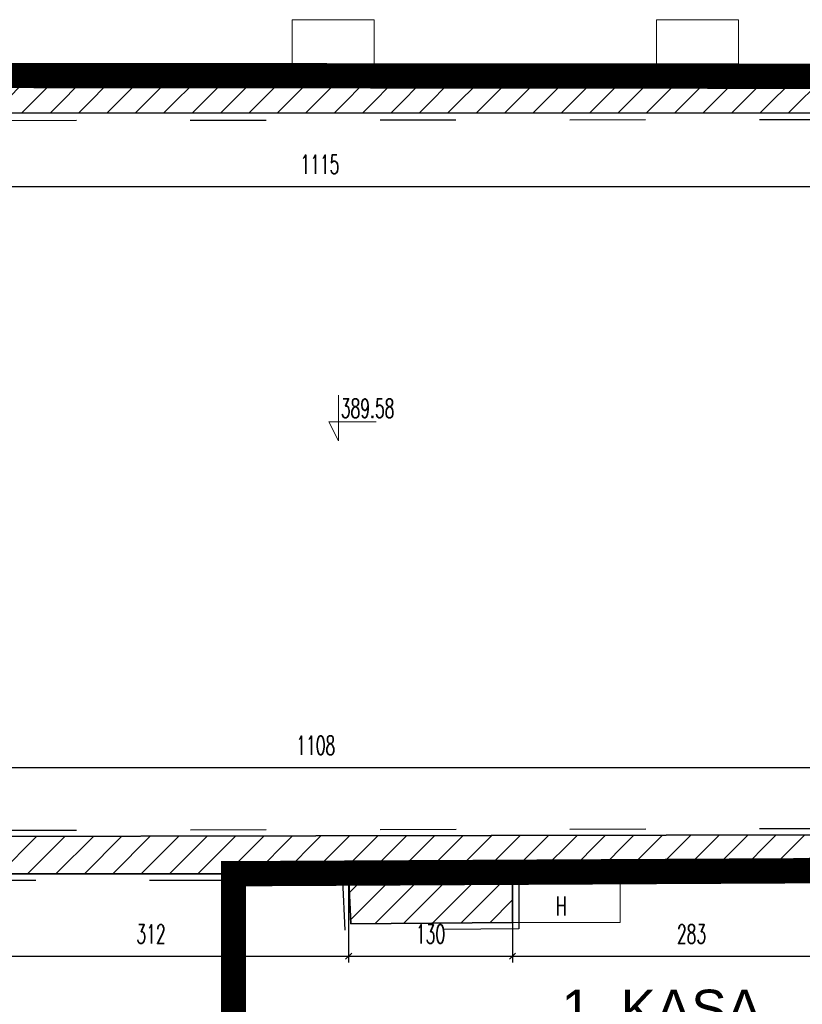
# Model space of a CAD drawing. Header units: millimetres. Extents: x 19887 to 192597, y -14203 to 39042.
# Tile 205 of 256: x 67404 to 68023, y -9288 to -8509. Entities that reach past the tile are written whole.
import ezdxf

# ---------------------------------------------------------------- set-up
doc = ezdxf.new("R2010")
doc.units = ezdxf.units.MM
doc.linetypes.add('ACAD_ISO03W100', pattern=[30, 12, -18])
doc.linetypes.add('DASHED2', pattern=[9.525, 6.35, -3.175])
doc.layers.get('Defpoints').update_dxf_attribs({"color": 4})
for name, color, linetype in [('A_DBA-RAMKI', 6, 'Continuous'), ('Sufit podwieszany', 252, 'Continuous'), ('Wymiarowanie', 3, 'Continuous'), ('Wypełnienie', 252, 'Continuous')]:
    doc.layers.add(name, color=color, linetype=linetype)
for name, color, linetype, lineweight in [('Basen_rzut_poziom_1_obrys', 252, 'Continuous', 35), ('koty wysokościowe', 252, 'Continuous', 0), ('Schody', 252, 'Continuous', 5)]:
    doc.layers.add(name, color=color, linetype=linetype, lineweight=lineweight)
doc.styles.add('ARIAL', font='arial.ttf')
doc.styles.add('ROMANS', font='romans.shx', dxfattribs={"width": 0.6})
doc.styles.get("Standard").update_dxf_attribs({"font": 'arial.ttf'})
doc.dimstyles.new('000001FB70622F18', dxfattribs={"dimtxt": 20, "dimasz": 5, "dimexe": 5, "dimexo": 1, "dimgap": 20, "dimtad": 1, "dimtoh": 1, "dimdec": 0, "dimtxsty": 'Standard', "dimblk": 'OBLIQUE', "dimcen": 0, "dimdle": 5, "dimclrd": 252, "dimclre": 252, "dimclrt": 252, "dimadec": 0, "dimazin": 0, "dimtfac": 1, "dimtdec": 0, "dimtmove": 0, "dimatfit": 3, "dimldrblk": 'OBLIQUE', "dimfxl": 150, "dimfxlon": 1, "dimlwd": 25, "dimlwe": 25, "dimarcsym": 1})
pattern_1 = [(45, (-31599.654, -23084.227), (-11.22532, 11.22532), [])]

# ---------------------------------------------------------------- blocks, each defined once
blk = doc.blocks.new('_Oblique')
at = {"color": 0, "linetype": 'ByBlock', "lineweight": -2}
blk.add_line((-0.5, -0.5), (0.5, 0.5), dxfattribs=at)
blk = doc.blocks.new('*D609')
at = {"layer": 'Defpoints', "color": 0}
for p in [(1229.37, -3822.83), (2344.27, -3822.51), (2344.27, -3880.7)]:
    blk.add_point(p, dxfattribs=at)
at = {"layer": 'Wymiarowanie', "color": 252, "linetype": 'Continuous', "lineweight": 25}
for p, q in [((1229.37, -3823.83), (1229.37, -3885.7)), ((2344.27, -3823.51), (2344.27, -3885.7)), ((1224.37, -3880.7), (2349.27, -3880.7))]:
    blk.add_line(p, q, dxfattribs=at)
at = {"layer": 'Wymiarowanie', "color": 252, "linetype": 'ByBlock', "lineweight": 25, "xscale": 5, "yscale": 5, "zscale": 5, "rotation": 180}
blk.add_blockref('_Oblique', (1229.37, -3880.7), dxfattribs=at)
at = {"layer": 'Wymiarowanie', "color": 252, "linetype": 'ByBlock', "lineweight": 25, "xscale": 5, "yscale": 5, "zscale": 5}
blk.add_blockref('_Oblique', (2344.27, -3880.7), dxfattribs=at)
at = {"layer": 'Wymiarowanie', "color": 252, "insert": (1786.82, -3863.2), "char_height": 15, "attachment_point": 5, "style": 'ROMANS'}
blk.add_mtext('1115', dxfattribs=at)
blk = doc.blocks.new('*D691')
at = {"layer": 'Defpoints', "color": 0}
for p in [(1229.42, -4337.96), (2337.7, -4340.16), (2337.7, -4393.15)]:
    blk.add_point(p, dxfattribs=at)
at = {"layer": 'Wymiarowanie', "color": 252, "linetype": 'Continuous', "lineweight": 25}
for p, q in [((2337.7, -4392.15), (2337.7, -4335.16)), ((1224.42, -4340.16), (2342.7, -4340.16)), ((1229.42, -4338.96), (1229.42, -4345.16))]:
    blk.add_line(p, q, dxfattribs=at)
at = {"layer": 'Wymiarowanie', "color": 252, "linetype": 'ByBlock', "lineweight": 25, "xscale": 5, "yscale": 5, "zscale": 5, "rotation": 180}
blk.add_blockref('_Oblique', (1229.42, -4340.16), dxfattribs=at)
at = {"layer": 'Wymiarowanie', "color": 252, "linetype": 'ByBlock', "lineweight": 25, "xscale": 5, "yscale": 5, "zscale": 5}
blk.add_blockref('_Oblique', (2337.7, -4340.16), dxfattribs=at)
at = {"layer": 'Wymiarowanie', "color": 252, "insert": (1783.56, -4322.66), "char_height": 15, "attachment_point": 5, "style": 'ROMANS'}
blk.add_mtext('1108', dxfattribs=at)
blk = doc.blocks.new('*D785')
at = {"layer": 'Defpoints', "color": 0}
for p in [(1809.51, -4424.2), (1497.13, -4462.16), (1809.51, -4489.4)]:
    blk.add_point(p, dxfattribs=at)
at = {"layer": 'Wymiarowanie', "color": 252, "linetype": 'Continuous', "lineweight": 25}
for p, q in [((1809.51, -4425.2), (1809.51, -4494.4)), ((1497.13, -4463.16), (1497.13, -4494.4)), ((1492.13, -4489.4), (1814.51, -4489.4))]:
    blk.add_line(p, q, dxfattribs=at)
at = {"layer": 'Wymiarowanie', "color": 252, "linetype": 'ByBlock', "lineweight": 25, "xscale": 5, "yscale": 5, "zscale": 5, "rotation": 180}
blk.add_blockref('_Oblique', (1497.13, -4489.4), dxfattribs=at)
at = {"layer": 'Wymiarowanie', "color": 252, "linetype": 'ByBlock', "lineweight": 25, "xscale": 5, "yscale": 5, "zscale": 5}
blk.add_blockref('_Oblique', (1809.51, -4489.4), dxfattribs=at)
at = {"layer": 'Wymiarowanie', "color": 252, "insert": (1653.32, -4471.9), "char_height": 15, "attachment_point": 5, "style": 'ROMANS'}
blk.add_mtext('312', dxfattribs=at)
blk = doc.blocks.new('*D786')
at = {"layer": 'Defpoints', "color": 0}
for p in [(1809.51, -4424.2), (1939.12, -4423.97), (1939.12, -4489.4)]:
    blk.add_point(p, dxfattribs=at)
at = {"layer": 'Wymiarowanie', "color": 252, "linetype": 'Continuous', "lineweight": 25}
for p, q in [((1809.51, -4425.2), (1809.51, -4494.4)), ((1939.12, -4424.97), (1939.12, -4494.4)), ((1804.51, -4489.4), (1944.12, -4489.4))]:
    blk.add_line(p, q, dxfattribs=at)
at = {"layer": 'Wymiarowanie', "color": 252, "linetype": 'ByBlock', "lineweight": 25, "xscale": 5, "yscale": 5, "zscale": 5, "rotation": 180}
blk.add_blockref('_Oblique', (1809.51, -4489.4), dxfattribs=at)
at = {"layer": 'Wymiarowanie', "color": 252, "linetype": 'ByBlock', "lineweight": 25, "xscale": 5, "yscale": 5, "zscale": 5}
blk.add_blockref('_Oblique', (1939.12, -4489.4), dxfattribs=at)
at = {"layer": 'Wymiarowanie', "color": 252, "insert": (1874.32, -4471.9), "char_height": 15, "attachment_point": 5, "style": 'ROMANS'}
blk.add_mtext('130', dxfattribs=at)
blk = doc.blocks.new('*D789')
at = {"layer": 'Defpoints', "color": 0}
for p in [(1939.12, -4423.97), (2222.23, -4423.97), (2222.23, -4489.4)]:
    blk.add_point(p, dxfattribs=at)
at = {"layer": 'Wymiarowanie', "color": 252, "linetype": 'Continuous', "lineweight": 25}
for p, q in [((1939.12, -4424.97), (1939.12, -4494.4)), ((2222.23, -4424.97), (2222.23, -4494.4)), ((1934.12, -4489.4), (2227.23, -4489.4))]:
    blk.add_line(p, q, dxfattribs=at)
at = {"layer": 'Wymiarowanie', "color": 252, "linetype": 'ByBlock', "lineweight": 25, "xscale": 5, "yscale": 5, "zscale": 5, "rotation": 180}
blk.add_blockref('_Oblique', (1939.12, -4489.4), dxfattribs=at)
at = {"layer": 'Wymiarowanie', "color": 252, "linetype": 'ByBlock', "lineweight": 25, "xscale": 5, "yscale": 5, "zscale": 5}
blk.add_blockref('_Oblique', (2222.23, -4489.4), dxfattribs=at)
at = {"layer": 'Wymiarowanie', "color": 252, "insert": (2080.68, -4471.9), "char_height": 15, "attachment_point": 5, "style": 'ROMANS'}
blk.add_mtext('283', dxfattribs=at)
blk = doc.blocks.new('G$CF5E15B28')
at = {"layer": 'Wypełnienie'}
h = blk.add_hatch(dxfattribs=at)
h.set_pattern_fill('ANSI31', color=253, scale=5, angle=90)
h.set_pattern_definition(pattern_1)
h.paths.add_polyline_path([(2527.78, -3792.93), (385.45, -3790.77), (385.45, -3821.86), (390.83, -3821.6), (391.95, -3911.6), (407.97, -3911.6), (408.51, -3823.06), (1217.59, -3822.83), (1217.59, -4029.44), (1060.17, -4028.42), (1060.17, -4064.91), (1091.26, -4064.91), (1091.26, -4043.43), (1216.23, -4043.43), (1216.23, -4063.03), (1229.37, -4063.03), (1229.37, -3822.83), (2344.27, -3822.51), (2342.25, -4063.67), (2467.7, -4063.67), (2464.4, -4396.62), (2455.31, -4396.62), (2455.89, -4416.87), (2453.74, -4416.87), (2453.74, -4424.34), (2581.42, -4423.94), (2581.42, -4414.9), (2578.51, -4414.9), (2579, -4396.25), (2505.98, -4396.25), (2505.68, -4368.36), (2476.63, -4368.67), (2481.49, -4046.88), (2354.27, -4047.21), (2356.87, -3822.5), (2527.78, -3822.31)])
h = blk.add_hatch(dxfattribs=at)
h.set_pattern_fill('ANSI31', color=253, scale=5, angle=90)
h.set_pattern_definition(pattern_1)
h.paths.add_polyline_path([(1497.13, -4424.2), (1809.51, -4424.2), (1811.23, -4463.74), (1939.12, -4462.79), (1939.12, -4423.97), (2222.23, -4423.97), (2222.23, -4436.41), (2251.27, -4436.41), (2251.27, -4423.55), (2358.63, -4423.55), (2358.63, -4417.11), (2355.38, -4417.11), (2357.9, -4157.55), (2341.16, -4157.55), (2337.7, -4393.15), (1229.5, -4395.41), (1229.17, -4157.6), (1216.57, -4157.6), (1216.93, -4395.41), (1072.41, -4395.41), (1072.41, -4157.95), (1058.67, -4157.95), (1058.67, -4393.79), (711.85, -4393.21), (711.85, -4387.94), (672.92, -4387.94), (672.92, -4393.21), (524.94, -4393.21), (524.94, -4050.69), (495.45, -4050.69), (495.45, -4069.28), (509.48, -4069.28), (509.48, -4166.57), (389.36, -4166.57), (389.36, -4180.88), (510.4, -4179.52), (511.6, -4393.22), (113.48, -4393.63), (113.27, -4271.1), (81.7, -4271.2), (82.05, -4377.46), (63.03, -4377.46), (63.03, -4414.71), (77.45, -4414.71), (77.45, -4423.96), (1299.19, -4425.62), (1299.19, -4462.16), (1497.13, -4462.16)])
at = {"layer": 'Basen_rzut_poziom_1_obrys', "color": 253, "elevation": 0}
for points in [[(385.45, -3821.86), (385.45, -3790.77), (2527.78, -3792.93)], [(1060.17, -4028.42), (1060.17, -4064.91), (1091.26, -4064.91), (1091.26, -4043.43), (1216.23, -4043.43), (1216.23, -4063.03), (1229.37, -4063.03), (1229.37, -3822.83), (2344.27, -3822.51)], [(1229.5, -4395.41), (2337.7, -4393.15)], [(1497.13, -4462.16), (1497.13, -4424.2), (1809.51, -4424.2), (1811.23, -4463.74)], [(2251.27, -4436.41), (2222.23, -4436.41), (2222.23, -4423.97), (1939.12, -4423.97), (1939.12, -4462.79), (1811.23, -4463.74)]]:
    blk.add_lwpolyline(points, dxfattribs=at)
at = {"layer": 'koty wysokościowe', "color": 253, "elevation": 0}
for points in [[(1801.46, -4045.74), (1801.46, -4081.97)], [(1793.96, -4066.97), (1801.46, -4066.97)], [(1801.46, -4081.97), (1793.96, -4066.97)], [(1801.46, -4066.97), (1831.46, -4066.97)]]:
    blk.add_lwpolyline(points, dxfattribs=at)
at = {"layer": 'Schody', "color": 253, "elevation": 0}
for points in [[(1829.87, -3783.82), (1764.87, -3783.82), (1764.87, -3748.82), (1829.87, -3748.82)], [(2117.87, -3783.82), (2052.87, -3783.82), (2052.87, -3748.82), (2117.87, -3748.82)]]:
    blk.add_lwpolyline(points, close=True, dxfattribs=at)
blk.add_lwpolyline([(1939.12, -4462.79), (2024.12, -4462.79), (2024.12, -4423.97), (1939.12, -4423.97), (1939.41, -4462.78)], dxfattribs=at)
at = {"layer": 'Sufit podwieszany', "color": 253, "linetype": 'ACAD_ISO03W100', "ltscale": 5, "elevation": 0}
for points in [[(1055.17, -4023.42), (1055.17, -4069.91), (1096.26, -4069.91), (1096.26, -4048.43), (1211.23, -4048.43), (1211.23, -4068.03), (1234.37, -4068.03), (1234.37, -3828.75), (2339.22, -3827.52)], [(1234.49, -4390.4), (2332.77, -4388.15)], [(1502.13, -4467.16), (1502.13, -4429.2), (1804.73, -4429.2), (1806.45, -4468.78)], [(2256.27, -4441.41), (2217.23, -4441.41), (2217.23, -4428.97), (1944.12, -4428.97), (1944.12, -4467.75), (1806.45, -4468.78)]]:
    blk.add_lwpolyline(points, dxfattribs=at)
at = {"layer": 'koty wysokościowe', "color": 253, "insert": (1803.35, -4048.64, 0), "char_height": 15, "width": 21553.2844, "attachment_point": 1, "style": 'ROMANS'}
blk.add_mtext('389.58', dxfattribs=at)
at = {"layer": 'Schody', "color": 253, "insert": (1973.47, -4442.3, 0), "char_height": 15, "width": 454.8755, "attachment_point": 1, "style": 'ROMANS'}
blk.add_mtext('H', dxfattribs=at)
at = {"layer": 'Wymiarowanie', "color": 253}
for base, p1, p2, picture, middle in [((2344.27, -3880.7, 0), (1229.37, -3822.83, 0), (2344.27, -3822.51, 0), '*D609', (1786.82, -3863.2, 0)), ((2337.7, -4340.16, 0), (1229.42, -4337.96, 0), (2337.7, -4393.15, 0), '*D691', (1783.56, -4322.66, 0)), ((1809.51, -4489.4, 0), (1497.13, -4462.16, 0), (1809.51, -4424.2, 0), '*D785', (1653.32, -4471.9, 0)), ((1939.12, -4489.4, 0), (1809.51, -4424.2, 0), (1939.12, -4423.97, 0), '*D786', (1874.32, -4471.9, 0)), ((2222.23, -4489.4, 0), (1939.12, -4423.97, 0), (2222.23, -4423.97, 0), '*D789', (2080.68, -4471.9, 0))]:
    dim = blk.add_linear_dim(base=base, p1=p1, p2=p2, angle=0, dimstyle='000001FB70622F18', override={"dimtxt": 15, "dimgap": 10, "dimtxsty": 'ROMANS', "dimtmove": 1}, dxfattribs=at)
    dim.commit()
    dim.dimension.update_dxf_attribs({"geometry": picture, "text_midpoint": middle})

msp = doc.modelspace()

# ---------------------------------------------------------------- linework, layer by layer
at = {"layer": 'A_DBA-RAMKI', "color": 210, "linetype": 'DASHED2', "ltscale": 10, "elevation": 0}
msp.add_lwpolyline([(69831.24, -9160.78, 20, 20, 0), (69578.26, -9159.54, 20, 20, 0), (69574.13, -9398.49, 20, 20, 0), (68333.91, -9425.02, 20, 20, 0), (68333.05, -9995.19, 20, 20, 0), (67802.05, -9995.19, 20, 20, 0), (67761.04, -9950.79, 20, 20, 0), (67761.46, -9921.24, 20, 20, 0), (67733.04, -9920.48, 20, 20, 0), (67733.04, -9762.19, 20, 20, 0), (67654.05, -9762.19, 20, 20, 0), (67573.41, -9674.9, 20, 20, 0), (67573.36, -9184.42, 20, 20, 0), (68336.6, -9180.45, 20, 20, 0), (68336.6, -8807.48, 20, 20, 0), (68336.6, -8807.48, 20, 20, 0), (68336.6, -8807.48, 20, 20, 0), (68210.97, -8807.38, 20, 20, 0), (68210.97, -8553.98, 20, 20, 0), (65665.44, -8551.46, 20, 20, 0)], format="xyseb", dxfattribs=at)

# ---------------------------------------------------------------- block references
msp.add_blockref('G$CF5E15B28', (65854.82, -4760.22, 0))

# ---------------------------------------------------------------- texts
at = {"layer": 'A_DBA-RAMKI', "color": 3, "ltscale": 60, "insert": (67911.98, -9341.32, 0), "char_height": 30, "width": 1073.3277, "attachment_point": 5, "style": 'ARIAL'}
msp.add_mtext('1. KASA \\Pi \\PKORYTARZ', dxfattribs=at)

doc.saveas('drawing.dxf')
